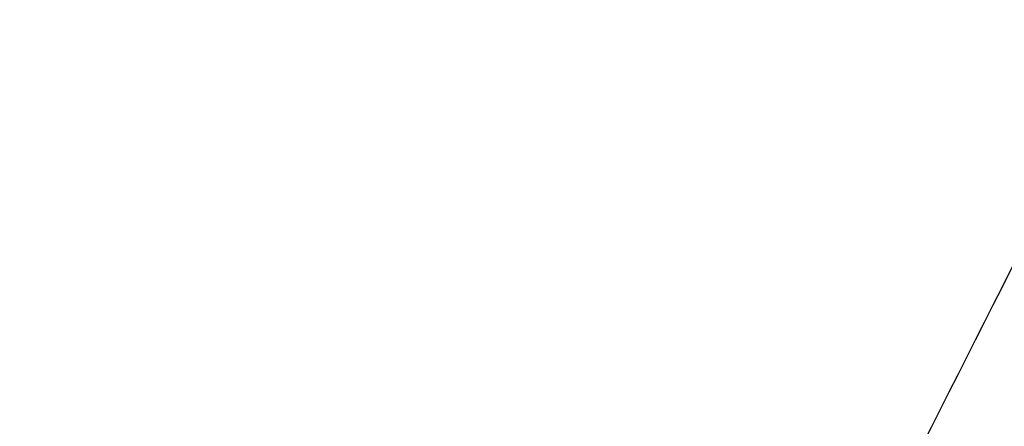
# Model space of a CAD drawing. Header units: millimetres. Extents: x -316 to 136, y -259 to 86.
# Tile 73 of 256: x -125.08 to -122.1, y -244.03 to -242.8. Entities that reach past the tile are written whole.
import ezdxf

# ---------------------------------------------------------------- set-up
doc = ezdxf.new("R2010")
doc.units = ezdxf.units.MM
doc.header["$MEASUREMENT"] = 0
doc.layers.add('IGES level 10000', color=7, linetype='Continuous', true_color=0xa4c1b1)

msp = doc.modelspace()

# ---------------------------------------------------------------- linework, layer by layer
at = {"layer": 'IGES level 10000', "color": 17, "true_color": 0x804040}
for points, knots in [([(-149.5466, -244.009, 15.2888), (-149.0285, -243.2056, 14.2967), (-147.8063, -241.3601, 12.5409), (-145.6025, -238.1864, 10.7057), (-143.2398, -234.7994, 9.4276), (-140.8434, -231.2836, 8.4448), (-138.4313, -227.7472, 7.6786), (-136.0157, -224.0994, 7.0615), (-133.5984, -220.4963, 6.5672), (-131.1647, -216.8626, 6.1628), (-128.742, -213.2253, 5.8332), (-126.3094, -209.5779, 5.5624), (-123.8846, -205.9336, 5.3394), (-121.4576, -202.267, 5.1515), (-118.9964, -198.6322, 4.9812), (-116.9405, -195.5493, 4.8482), (-115.6985, -193.6857, 4.7596), (-115.2661, -193.0373, 4.732)], [0, 0, 0, 0, 5.198296, 10.396591, 15.594887, 20.793183, 25.991478, 31.189774, 36.38807, 41.586365, 46.784661, 51.982957, 57.181252, 62.379548, 67.577843, 72.776139, 75.547185, 75.547185, 75.547185, 75.547185]), ([(-125.0369, -249.5491, 15.2888), (-124.6477, -248.7237, 14.3356), (-123.7306, -246.8217, 12.6471), (-122.0741, -243.5424, 10.845), (-120.2962, -240.0374, 9.5579), (-118.4934, -236.3936, 8.5643), (-116.6777, -232.7288, 7.7914), (-114.8634, -228.9423, 7.1641), (-113.0462, -225.2051, 6.6581), (-111.2158, -221.4347, 6.2406), (-109.3947, -217.6603, 5.8972), (-107.5665, -213.8755, 5.6124), (-105.7437, -210.0932, 5.3751), (-103.9196, -206.288, 5.172), (-102.0696, -202.5163, 4.9868), (-100.4224, -199.1043, 4.8325), (-99.3876, -196.9603, 4.724), (-98.9603, -196.0768, 4.688)], [0, 0, 0, 0, 5.198296, 10.396591, 15.594887, 20.793183, 25.991478, 31.189774, 36.38807, 41.586365, 46.784661, 51.982957, 57.181252, 62.379548, 67.577843, 72.776139, 76.413421, 76.413421, 76.413421, 76.413421])]:
    msp.add_open_spline(points, degree=3, knots=knots, dxfattribs=at)
msp.add_open_spline([(-130.9778, -247.6225, 17.1391), (-129.2678, -239.4439, 14.5415), (-127.5183, -231.0768, 12.5637), (-125.7419, -222.581, 11.2249), (-123.9517, -214.0194, 10.5348), (-122.1608, -205.4549, 10.4938)], degree=5, dxfattribs=at)

doc.saveas('drawing.dxf')
